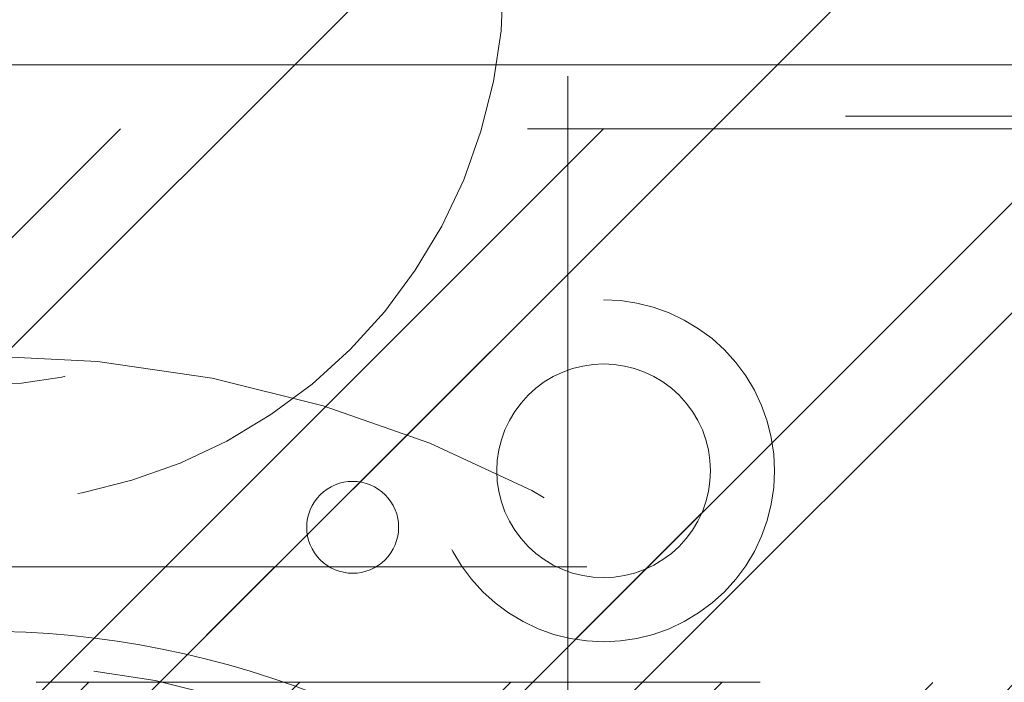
# Model space of a CAD drawing. Header units: inches. Extents: x -468 to -287, y -237 to 5.
# Tile 56 of 60: x -332.43 to -330.62, y -0.2 to 1.02. Entities that reach past the tile are written whole.
import ezdxf

# ---------------------------------------------------------------- set-up
doc = ezdxf.new("R2010")
doc.units = ezdxf.units.IN
doc.header["$LTSCALE"] = 32
doc.header["$MEASUREMENT"] = 0
doc.linetypes.add('Dash Style-1', pattern=[0.083328, 0.041656, -0.041672])
for name, color, linetype, lineweight in [('DashLine', 7, 'Dash Style-1', 13), ('DashLineFill', 7, 'Dash Style-1', 13), ('Drawing', 7, 'Continuous', 18), ('None', 7, 'Continuous', 18), ('SolidLine', 7, 'Continuous', 15), ('Wood____-H', 7, 'Continuous', 13)]:
    doc.layers.add(name, color=color, linetype=linetype, lineweight=lineweight)
doc.layers.add('Electrical', color=1, linetype='Dash Style-1', lineweight=15, true_color=0xff0000)
pattern_1 = [(45, (0, 0), (-1.613, 1.9357), []), (45, (-1.0608, 1.0608), (-0.472346, 0.41676), [])]

# ---------------------------------------------------------------- blocks, each defined once
blk = doc.blocks.new('Group-51')
at = {"layer": 'DashLine', "flags": 128}
blk.add_lwpolyline([(83.9882, -13.2755), (119.9724, -13.2755), (119.9724, -15.6968), (83.9882, -15.6968)], close=True, dxfattribs=at)
blk = doc.blocks.new('Group-52')
at = {"layer": 'Electrical', "linetype": 'Continuous', "lineweight": 5, "true_color": 0xdd0000}
h = blk.add_hatch(dxfattribs=at)
h.set_pattern_fill('ElectricalHatch', color=12, style=0, pattern_type=2)
h.set_pattern_definition([(45, (0, 0), (-0.33333333, -0.7222222), [])])
edge = h.paths.add_edge_path()
edge.add_arc((12.7677, -16.0094), 0.3125, 180, 270)
edge.add_line((12.7677, -16.3219), (119.2244, -16.3219))
edge.add_arc((119.2244, -16.0094), 0.3125, 270, 360)
edge.add_arc((119.2244, -16.0094), 0.3125, 0, 90)
edge.add_line((119.2244, -15.6969), (12.7677, -15.6969))
edge.add_arc((12.7677, -16.0094), 0.3125, 90, 180)
at = {"layer": 'None'}
blk.add_blockref('Group-51', (0, 0), dxfattribs=at)
blk = doc.blocks.new('Group-55')
at = {"layer": 'DashLine', "flags": 128}
blk.add_lwpolyline([(83.9882, -13.2755), (119.9724, -13.2755), (119.9724, -15.6968), (83.9882, -15.6968)], close=True, dxfattribs=at)
blk = doc.blocks.new('Group-56')
at = {"layer": 'None'}
blk.add_blockref('Group-55', (0, 0), dxfattribs=at)
blk = doc.blocks.new('Group-57')
at = {"layer": 'None'}
for name in ['Group-52', 'Group-56']:
    blk.add_blockref(name, (0, 0), dxfattribs=at)
blk = doc.blocks.new('Group-58')
at = {"layer": 'None'}
blk.add_blockref('Group-57', (0, 0), dxfattribs=at)
blk = doc.blocks.new('SL Overhead (2D)')
at = {"layer": 'None'}
blk.add_blockref('Group-58', (0, 0), dxfattribs=at)
at = {"layer": 'Drawing', "color": 0, "flags": 1}
for tag in ['Tag', 'Catalog', 'Option1', 'Option2', 'Option3', 'Option4', 'Option5', 'Option6', 'Option7', 'Option8', 'Option9', 'Option10', 'Option11', 'Option12', 'Custom', 'FinishGroup', 'Discount', 'Item2', 'Item3', 'Item6', 'Item8', 'Item9', 'Item10', 'Item12', 'Item13', 'Item16', 'Item18', 'Item19', 'Item20', 'Item21', 'Item22', 'Item23', 'Item24', 'Item25', 'Item1', 'Item4', 'Item5', 'Item7', 'Item11', 'Item14', 'Item15', 'Item17']:
    blk.add_attdef(tag, (-65.9836, -153.5028), '', height=0.00709, dxfattribs=at)
blk = doc.blocks.new('1BRPFY-Leg_Plate (2D)')
at = {"layer": 'DashLineFill', "linetype": 'Continuous', "lineweight": 13}
h = blk.add_hatch(dxfattribs=at)
h.set_pattern_fill('Steel', color=253, style=0, pattern_type=2)
h.set_pattern_definition(pattern_1)
edge = h.paths.add_edge_path()
edge.add_arc((-1.7047, -1.7047), 0.126, 180, 270)
edge.add_line((-1.7047, -1.8307), (1.7047, -1.8307))
edge.add_arc((1.7047, -1.7047), 0.126, 270, 360)
edge.add_line((1.8307, -1.7047), (1.8307, 1.7047))
edge.add_arc((1.7047, 1.7047), 0.126, 0, 90)
edge.add_line((1.7047, 1.8307), (-1.7047, 1.8307))
edge.add_arc((-1.7047, 1.7047), 0.126, 90, 180)
edge.add_line((-1.8307, 1.7047), (-1.8307, -1.7047))
at = {"layer": 'DashLineFill', "flags": 128}
blk.add_lwpolyline([(-1.8307, -1.7047, 0.414214), (-1.7047, -1.8307), (1.7047, -1.8307, 0.414214), (1.8307, -1.7047), (1.8307, 1.7047, 0.414214), (1.7047, 1.8307), (-1.7047, 1.8307, 0.414214), (-1.8307, 1.7047)], format="xyb", close=True, dxfattribs=at)
blk = doc.blocks.new('1BRPX5-Util_Bkt_Sm-F (2D)')
at = {"layer": 'DashLineFill', "linetype": 'Continuous', "lineweight": 13}
h = blk.add_hatch(dxfattribs=at)
h.set_pattern_fill('Steel', color=253, style=0, pattern_type=2)
h.set_pattern_definition(pattern_1)
edge = h.paths.add_edge_path()
edge.add_line((-4.4685, 4.4134), (-3.1299, 4.4134))
edge.add_line((-3.1299, 4.4134), (-3.1299, -1.8543))
edge.add_line((-3.1299, -1.8543), (-4.4685, -1.8543))
edge.add_line((-4.4685, -1.8543), (-4.4685, -1.9882))
edge.add_line((-4.4685, -1.9882), (-2.4213, -1.9882))
edge.add_line((-2.4213, -1.9882), (-2.4213, -2.3661))
edge.add_arc((-2.3031, -2.3661), 0.1181, 180, 270)
edge.add_line((-2.3031, -2.4843), (2.3031, -2.4843))
edge.add_arc((2.3031, -2.3661), 0.1181, 270, 360)
edge.add_line((2.4213, -2.3661), (2.4213, -1.9882))
edge.add_line((2.4213, -1.9882), (4.4685, -1.9882))
edge.add_line((4.4685, -1.9882), (4.4685, -1.8543))
edge.add_line((4.4685, -1.8543), (3.1299, -1.8543))
edge.add_line((3.1299, -1.8543), (3.1299, 4.4134))
edge.add_line((3.1299, 4.4134), (4.4685, 4.4134))
edge.add_line((4.4685, 4.4134), (4.4685, 4.5472))
edge.add_line((4.4685, 4.5472), (2.4213, 4.5472))
edge.add_line((2.4213, 4.5472), (2.4213, 4.9252))
edge.add_arc((2.3031, 4.9252), 0.1181, 0, 90)
edge.add_line((2.3031, 5.0433), (-2.3031, 5.0433))
edge.add_arc((-2.3031, 4.9252), 0.1181, 90, 180)
edge.add_line((-2.4213, 4.9252), (-2.4213, 4.5472))
edge.add_line((-2.4213, 4.5472), (-4.4685, 4.5472))
edge.add_line((-4.4685, 4.5472), (-4.4685, 4.4134))
blk = doc.blocks.new('Slate-LegBrace (2D)')
at = {"layer": 'DashLineFill', "linetype": 'Continuous', "lineweight": 13}
h = blk.add_hatch(dxfattribs=at)
h.set_pattern_fill('Steel', color=253, style=0, pattern_type=2)
h.set_pattern_definition(pattern_1)
edge = h.paths.add_edge_path()
edge.add_line((-2.1996, 0.1352), (-1.3748, 0.1352))
edge.add_arc((0, 0.0136), 1.3801, 5.0546, 174.9454, ccw=False)
edge.add_line((1.3748, 0.1352), (2.1997, 0.1352))
edge.add_arc((0.0001, 0.0171), 2.2028, 3.0731, 176.9269)
h = blk.add_hatch(dxfattribs=at)
h.set_pattern_fill('Steel', color=253, style=0, pattern_type=2)
h.set_pattern_definition(pattern_1)
h.paths.add_polyline_path([(0.6865, 1.8192), (0.6783, 1.8196), (0.67, 1.8209), (0.662, 1.8229), (0.6542, 1.8257), (0.6467, 1.8293), (0.6395, 1.8335), (0.6329, 1.8385), (0.6267, 1.8441), (0.6212, 1.8502), (0.6162, 1.8569), (0.6119, 1.864), (0.6084, 1.8716), (0.6056, 1.8794), (0.6036, 1.8874), (0.6024, 1.8957), (0.602, 1.904), (0.6024, 1.9123), (0.6036, 1.9205), (0.6057, 1.9285), (0.6085, 1.9363), (0.612, 1.9438), (0.6163, 1.951), (0.6213, 1.9576), (0.6268, 1.9638), (0.633, 1.9694), (0.6397, 1.9743), (0.6468, 1.9786), (0.6543, 1.9821), (0.6622, 1.9849), (0.6702, 1.9869), (0.6784, 1.9881), (0.6867, 1.9885), (0.695, 1.9881), (0.7032, 1.9869), (0.7113, 1.9848), (0.7191, 1.982), (0.7266, 1.9785), (0.7337, 1.9742), (0.7404, 1.9692), (0.7466, 1.9637), (0.7521, 1.9575), (0.7571, 1.9508), (0.7613, 1.9437), (0.7649, 1.9362), (0.7677, 1.9284), (0.7697, 1.9203), (0.7709, 1.9121), (0.7713, 1.9038), (0.7709, 1.8955), (0.7696, 1.8873), (0.7676, 1.8792), (0.7648, 1.8714), (0.7612, 1.8639), (0.757, 1.8568), (0.752, 1.8501), (0.7464, 1.844), (0.7403, 1.8384), (0.7336, 1.8334), (0.7265, 1.8292), (0.7189, 1.8256), (0.7111, 1.8228), (0.7031, 1.8208), (0.6948, 1.8196)])
at = {"layer": 'DashLineFill', "flags": 128}
blk.add_lwpolyline([(-2.1996, 0.1352), (-1.3748, 0.1352, -0.915455), (1.3748, 0.1352), (2.1997, 0.1352, 0.947752)], format="xyb", close=True, dxfattribs=at)
blk.add_lwpolyline([(0.6865, 1.8192), (0.6783, 1.8196), (0.67, 1.8209), (0.662, 1.8229), (0.6542, 1.8257), (0.6467, 1.8293), (0.6395, 1.8335), (0.6329, 1.8385), (0.6267, 1.8441), (0.6212, 1.8502), (0.6162, 1.8569), (0.6119, 1.864), (0.6084, 1.8716), (0.6056, 1.8794), (0.6036, 1.8874), (0.6024, 1.8957), (0.602, 1.904), (0.6024, 1.9123), (0.6036, 1.9205), (0.6057, 1.9285), (0.6085, 1.9363), (0.612, 1.9438), (0.6163, 1.951), (0.6213, 1.9576), (0.6268, 1.9638), (0.633, 1.9694), (0.6397, 1.9743), (0.6468, 1.9786), (0.6543, 1.9821), (0.6622, 1.9849), (0.6702, 1.9869), (0.6784, 1.9881), (0.6867, 1.9885), (0.695, 1.9881), (0.7032, 1.9869), (0.7113, 1.9848), (0.7191, 1.982), (0.7266, 1.9785), (0.7337, 1.9742), (0.7404, 1.9692), (0.7466, 1.9637), (0.7521, 1.9575), (0.7571, 1.9508), (0.7613, 1.9437), (0.7649, 1.9362), (0.7677, 1.9284), (0.7697, 1.9203), (0.7709, 1.9121), (0.7713, 1.9038), (0.7709, 1.8955), (0.7696, 1.8873), (0.7676, 1.8792), (0.7648, 1.8714), (0.7612, 1.8639), (0.757, 1.8568), (0.752, 1.8501), (0.7464, 1.844), (0.7403, 1.8384), (0.7336, 1.8334), (0.7265, 1.8292), (0.7189, 1.8256), (0.7111, 1.8228), (0.7031, 1.8208), (0.6948, 1.8196)], close=True, dxfattribs=at)
blk = doc.blocks.new('TLLegSleeve (2D)')
at = {"layer": 'DashLineFill', "linetype": 'Continuous', "lineweight": 13}
h = blk.add_hatch(dxfattribs=at)
h.set_pattern_fill('Steel', color=253, style=0, pattern_type=2)
h.set_pattern_definition(pattern_1)
edge = h.paths.add_edge_path()
edge.add_line((1.0827, 1.4023), (1.0827, 2.9134))
edge.add_arc((0, 2.9134), 1.0827, 0, 180)
edge.add_line((-1.0827, 2.9134), (-1.0827, 1.4023))
edge.add_arc((0, 0), 1.7717, 127.6699, 412.3301)
edge.add_line((1.0827, 1.4023), (1.0827, 1.4023))
edge = h.paths.add_edge_path()
edge.add_arc((0, 2.9134), 0.748, 180, 360)
edge.add_arc((0, 2.9134), 0.748, 0, 180)
edge.add_line((-0.748, 2.9134), (-0.748, 2.9134))
edge = h.paths.add_edge_path()
edge.add_arc((0, 0), 1.437, 180, 360)
edge.add_arc((0, 0), 1.437, 0, 180)
edge.add_line((-1.437, 0), (-1.437, 0))
at = {"layer": 'DashLine', "color": 8, "flags": 128}
for points in [[(0.9646, 2.9134), (0.9599, 2.8188), (0.946, 2.7252), (0.923, 2.6334), (0.8911, 2.5443), (0.8507, 2.4587), (0.802, 2.3775), (0.7456, 2.3015), (0.6821, 2.2313), (0.6119, 2.1678), (0.5359, 2.1114), (0.4547, 2.0627), (0.3691, 2.0222), (0.28, 1.9904), (0.1882, 1.9674), (0.0945, 1.9535), (0, 1.9488), (-0.0945, 1.9535), (-0.1882, 1.9674), (-0.28, 1.9904), (-0.3691, 2.0222), (-0.4547, 2.0627), (-0.5359, 2.1114), (-0.6119, 2.1678), (-0.6821, 2.2313), (-0.7456, 2.3015), (-0.802, 2.3775), (-0.8507, 2.4587), (-0.8911, 2.5443), (-0.923, 2.6334), (-0.946, 2.7252), (-0.9599, 2.8188), (-0.9646, 2.9134), (-0.9599, 3.0079), (-0.946, 3.1016), (-0.923, 3.1934), (-0.8911, 3.2825), (-0.8507, 3.3681), (-0.802, 3.4493), (-0.7456, 3.5253), (-0.6821, 3.5954), (-0.6119, 3.659), (-0.5359, 3.7154), (-0.4547, 3.7641), (-0.3691, 3.8045), (-0.28, 3.8364), (-0.1882, 3.8594), (-0.0945, 3.8733), (0, 3.878), (0.0945, 3.8733), (0.1882, 3.8594), (0.28, 3.8364), (0.3691, 3.8045), (0.4547, 3.7641), (0.5359, 3.7154), (0.6119, 3.659), (0.6821, 3.5954), (0.7456, 3.5253), (0.802, 3.4493), (0.8507, 3.3681), (0.8911, 3.2825), (0.923, 3.1934), (0.946, 3.1016), (0.9599, 3.0079)], [(1.6535, 0), (1.6456, -0.1621), (1.6218, -0.3226), (1.5823, -0.48), (1.5277, -0.6328), (1.4583, -0.7795), (1.3749, -0.9187), (1.2782, -1.049), (1.1692, -1.1692), (1.049, -1.2782), (0.9187, -1.3749), (0.7795, -1.4583), (0.6328, -1.5277), (0.48, -1.5823), (0.3226, -1.6218), (0.1621, -1.6456), (0, -1.6535), (-0.1621, -1.6456), (-0.3226, -1.6218), (-0.48, -1.5823), (-0.6328, -1.5277), (-0.7795, -1.4583), (-0.9187, -1.3749), (-1.049, -1.2782), (-1.1692, -1.1692), (-1.2782, -1.049), (-1.3749, -0.9187), (-1.4583, -0.7795), (-1.5277, -0.6328), (-1.5823, -0.48), (-1.6218, -0.3226), (-1.6456, -0.1621), (-1.6535, 0), (-1.6456, 0.1621), (-1.6218, 0.3226), (-1.5823, 0.48), (-1.5277, 0.6328), (-1.4583, 0.7795), (-1.3749, 0.9187), (-1.2782, 1.049), (-1.1692, 1.1692), (-1.049, 1.2782), (-0.9187, 1.3749), (-0.7795, 1.4583), (-0.6328, 1.5277), (-0.48, 1.5823), (-0.3226, 1.6218), (-0.1621, 1.6456), (0, 1.6535), (0.1621, 1.6456), (0.3226, 1.6218), (0.48, 1.5823), (0.6328, 1.5277), (0.7795, 1.4583), (0.9187, 1.3749), (1.049, 1.2782), (1.1692, 1.1692), (1.2782, 1.049), (1.3749, 0.9187), (1.4583, 0.7795), (1.5277, 0.6328), (1.5823, 0.48), (1.6218, 0.3226), (1.6456, 0.1621)]]:
    blk.add_lwpolyline(points, close=True, dxfattribs=at)
at = {"layer": 'DashLineFill', "flags": 128}
for points in [[(1.0827, 1.4023), (1.0827, 2.9134, 1), (-1.0827, 2.9134), (-1.0827, 1.4023, 2.931619), (1.0827, 1.4023)], [(-0.748, 2.9134, 1), (0.748, 2.9134, 1), (-0.748, 2.9134)]]:
    blk.add_lwpolyline(points, format="xyb", close=True, dxfattribs=at)
blk = doc.blocks.new('Group-66')
at = {"layer": 'SolidLine', "flags": 128}
blk.add_lwpolyline([(61.2402, -5.315, -0.414214), (62.9528, -3.6024, -0.414214), (64.6654, -5.315, -0.414214), (62.9528, -7.0276, -0.414214)], format="xyb", close=True, dxfattribs=at)
at = {"layer": 'Wood____-H', "color": 7}
for name in ['1BRPX5-Util_Bkt_Sm-F (2D)', 'TLLegSleeve (2D)', 'Slate-LegBrace (2D)', '1BRPFY-Leg_Plate (2D)']:
    blk.add_blockref(name, (62.9528, -5.315), dxfattribs=at)
blk = doc.blocks.new('Group-67')
at = {"layer": 'None'}
blk.add_blockref('Group-66', (0, 0), dxfattribs=at)
blk = doc.blocks.new('SL Utility Cabinet (2D)')
at = {"layer": 'None'}
blk.add_blockref('Group-67', (0, 0), dxfattribs=at)
at = {"layer": 'Drawing', "color": 0, "flags": 1}
for tag in ['Catalog', 'FinishGroup', 'Tag', 'Option1', 'Option2', 'Option3', 'Option4', 'Option5', 'Option6', 'Option7', 'Option8', 'Option9', 'Option10', 'Option11', 'Option12', 'Custom', 'Discount', 'Item2', 'Item3', 'Item6', 'Item8', 'Item9', 'Item10', 'Item12', 'Item13', 'Item16', 'Item18', 'Item19', 'Item20', 'Item21', 'Item22', 'Item23', 'Item24', 'Item25', 'Item1', 'Item4', 'Item5', 'Item7', 'Item11', 'Item14', 'Item15', 'Item17']:
    blk.add_attdef(tag, (-36.0013, 2.0778), '', height=0.00709, dxfattribs=at)
blk = doc.blocks.new('Group-77')
at = {"layer": 'DashLine', "flags": 128}
blk.add_lwpolyline([(0, -2.5591), (69.7638, -2.5591), (69.7638, -24.0157), (0, -24.0157)], close=True, dxfattribs=at)
at = {"layer": 'SolidLine', "flags": 128}
blk.add_lwpolyline([(0, -2.5591), (69.7638, -2.5591), (69.7638, -24.0157), (0, -24.0157)], close=True, dxfattribs=at)
blk = doc.blocks.new('1BRPT9-Bracket (2D)')
at = {"layer": 'DashLineFill', "linetype": 'Continuous', "lineweight": 13}
h = blk.add_hatch(dxfattribs=at)
h.set_pattern_fill('Steel', color=253, style=0, pattern_type=2)
h.set_pattern_definition(pattern_1)
edge = h.paths.add_edge_path()
edge.add_arc((1.6779, -8.4882), 0.252, 270, 360)
edge.add_line((1.9299, -8.4882), (1.9299, -7.4803))
edge.add_line((1.9299, -7.4803), (2.3236, -7.4803))
edge.add_line((2.3236, -7.4803), (2.3236, 7.4611))
edge.add_line((2.3236, 7.4611), (1.9299, 7.4803))
edge.add_line((1.9299, 7.4803), (1.9299, 8.4882))
edge.add_arc((1.6779, 8.4882), 0.252, 360, 450)
edge.add_line((1.6779, 8.7402), (-2.3221, 8.7402))
edge.add_line((-2.3221, 8.7402), (-2.3221, -8.7402))
edge.add_line((-2.3221, -8.7402), (1.6779, -8.7402))
h = blk.add_hatch(dxfattribs=at)
h.set_pattern_fill('Steel', color=253, style=0, pattern_type=2)
h.set_pattern_definition(pattern_1)
h.paths.add_polyline_path([(-1.1488, -8.4252), (-1.1797, -8.4237), (-1.2103, -8.4191), (-1.2403, -8.4116), (-1.2694, -8.4012), (-1.2973, -8.388), (-1.3238, -8.3721), (-1.3486, -8.3537), (-1.3716, -8.3329), (-1.3923, -8.31), (-1.4107, -8.2852), (-1.4266, -8.2587), (-1.4398, -8.2308), (-1.4502, -8.2017), (-1.4577, -8.1717), (-1.4623, -8.1411), (-1.4638, -8.1102), (-1.4623, -8.0794), (-1.4577, -8.0488), (-1.4502, -8.0188), (-1.4398, -7.9897), (-1.4266, -7.9618), (-1.4107, -7.9353), (-1.3923, -7.9104), (-1.3716, -7.8875), (-1.3486, -7.8668), (-1.3238, -7.8484), (-1.2973, -7.8325), (-1.2694, -7.8193), (-1.2403, -7.8088), (-1.2103, -7.8013), (-1.1797, -7.7968), (-1.1488, -7.7953), (-1.118, -7.7968), (-1.0874, -7.8013), (-1.0574, -7.8088), (-1.0283, -7.8193), (-1.0004, -7.8325), (-0.9739, -7.8484), (-0.949, -7.8668), (-0.9261, -7.8875), (-0.9054, -7.9104), (-0.887, -7.9353), (-0.8711, -7.9618), (-0.8579, -7.9897), (-0.8474, -8.0188), (-0.8399, -8.0488), (-0.8354, -8.0794), (-0.8339, -8.1102), (-0.8354, -8.1411), (-0.8399, -8.1717), (-0.8474, -8.2017), (-0.8579, -8.2308), (-0.8711, -8.2587), (-0.887, -8.2852), (-0.9054, -8.31), (-0.9261, -8.3329), (-0.949, -8.3537), (-0.9739, -8.3721), (-1.0004, -8.388), (-1.0283, -8.4012), (-1.0574, -8.4116), (-1.0874, -8.4191), (-1.118, -8.4237)])
h = blk.add_hatch(dxfattribs=at)
h.set_pattern_fill('Steel', color=253, style=0, pattern_type=2)
h.set_pattern_definition(pattern_1)
h.paths.add_polyline_path([(-1.1488, -8.3071), (-1.1681, -8.3061), (-1.1872, -8.3033), (-1.206, -8.2986), (-1.2242, -8.2921), (-1.2416, -8.2838), (-1.2582, -8.2739), (-1.2737, -8.2624), (-1.288, -8.2494), (-1.301, -8.2351), (-1.3125, -8.2196), (-1.3224, -8.203), (-1.3307, -8.1856), (-1.3372, -8.1674), (-1.3419, -8.1486), (-1.3447, -8.1295), (-1.3457, -8.1102), (-1.3447, -8.0909), (-1.3419, -8.0718), (-1.3372, -8.0531), (-1.3307, -8.0349), (-1.3224, -8.0174), (-1.3125, -8.0009), (-1.301, -7.9854), (-1.288, -7.971), (-1.2737, -7.9581), (-1.2582, -7.9466), (-1.2416, -7.9366), (-1.2242, -7.9284), (-1.206, -7.9219), (-1.1872, -7.9172), (-1.1681, -7.9143), (-1.1488, -7.9134), (-1.1295, -7.9143), (-1.1104, -7.9172), (-1.0917, -7.9219), (-1.0735, -7.9284), (-1.056, -7.9366), (-1.0395, -7.9466), (-1.024, -7.9581), (-1.0096, -7.971), (-0.9967, -7.9854), (-0.9852, -8.0009), (-0.9752, -8.0174), (-0.967, -8.0349), (-0.9605, -8.0531), (-0.9558, -8.0718), (-0.9529, -8.0909), (-0.952, -8.1102), (-0.9529, -8.1295), (-0.9558, -8.1486), (-0.9605, -8.1674), (-0.967, -8.1856), (-0.9752, -8.203), (-0.9852, -8.2196), (-0.9967, -8.2351), (-1.0096, -8.2494), (-1.024, -8.2624), (-1.0395, -8.2739), (-1.056, -8.2838), (-1.0735, -8.2921), (-1.0917, -8.2986), (-1.1104, -8.3033), (-1.1295, -8.3061)])
at = {"layer": 'DashLineFill', "flags": 128}
blk.add_lwpolyline([(1.6779, -8.7402, 0.414214), (1.9299, -8.4882), (1.9299, -7.4803), (2.3236, -7.4803), (2.3236, 7.4611), (1.9299, 7.4803), (1.9299, 8.4882, 0.414214), (1.6779, 8.7402), (-2.3221, 8.7402), (-2.3221, -8.7402)], format="xyb", close=True, dxfattribs=at)
for points in [[(-1.1488, -8.4252), (-1.1797, -8.4237), (-1.2103, -8.4191), (-1.2403, -8.4116), (-1.2694, -8.4012), (-1.2973, -8.388), (-1.3238, -8.3721), (-1.3486, -8.3537), (-1.3716, -8.3329), (-1.3923, -8.31), (-1.4107, -8.2852), (-1.4266, -8.2587), (-1.4398, -8.2308), (-1.4502, -8.2017), (-1.4577, -8.1717), (-1.4623, -8.1411), (-1.4638, -8.1102), (-1.4623, -8.0794), (-1.4577, -8.0488), (-1.4502, -8.0188), (-1.4398, -7.9897), (-1.4266, -7.9618), (-1.4107, -7.9353), (-1.3923, -7.9104), (-1.3716, -7.8875), (-1.3486, -7.8668), (-1.3238, -7.8484), (-1.2973, -7.8325), (-1.2694, -7.8193), (-1.2403, -7.8088), (-1.2103, -7.8013), (-1.1797, -7.7968), (-1.1488, -7.7953), (-1.118, -7.7968), (-1.0874, -7.8013), (-1.0574, -7.8088), (-1.0283, -7.8193), (-1.0004, -7.8325), (-0.9739, -7.8484), (-0.949, -7.8668), (-0.9261, -7.8875), (-0.9054, -7.9104), (-0.887, -7.9353), (-0.8711, -7.9618), (-0.8579, -7.9897), (-0.8474, -8.0188), (-0.8399, -8.0488), (-0.8354, -8.0794), (-0.8339, -8.1102), (-0.8354, -8.1411), (-0.8399, -8.1717), (-0.8474, -8.2017), (-0.8579, -8.2308), (-0.8711, -8.2587), (-0.887, -8.2852), (-0.9054, -8.31), (-0.9261, -8.3329), (-0.949, -8.3537), (-0.9739, -8.3721), (-1.0004, -8.388), (-1.0283, -8.4012), (-1.0574, -8.4116), (-1.0874, -8.4191), (-1.118, -8.4237)], [(-1.1488, -8.3071), (-1.1681, -8.3061), (-1.1872, -8.3033), (-1.206, -8.2986), (-1.2242, -8.2921), (-1.2416, -8.2838), (-1.2582, -8.2739), (-1.2737, -8.2624), (-1.288, -8.2494), (-1.301, -8.2351), (-1.3125, -8.2196), (-1.3224, -8.203), (-1.3307, -8.1856), (-1.3372, -8.1674), (-1.3419, -8.1486), (-1.3447, -8.1295), (-1.3457, -8.1102), (-1.3447, -8.0909), (-1.3419, -8.0718), (-1.3372, -8.0531), (-1.3307, -8.0349), (-1.3224, -8.0174), (-1.3125, -8.0009), (-1.301, -7.9854), (-1.288, -7.971), (-1.2737, -7.9581), (-1.2582, -7.9466), (-1.2416, -7.9366), (-1.2242, -7.9284), (-1.206, -7.9219), (-1.1872, -7.9172), (-1.1681, -7.9143), (-1.1488, -7.9134), (-1.1295, -7.9143), (-1.1104, -7.9172), (-1.0917, -7.9219), (-1.0735, -7.9284), (-1.056, -7.9366), (-1.0395, -7.9466), (-1.024, -7.9581), (-1.0096, -7.971), (-0.9967, -7.9854), (-0.9852, -8.0009), (-0.9752, -8.0174), (-0.967, -8.0349), (-0.9605, -8.0531), (-0.9558, -8.0718), (-0.9529, -8.0909), (-0.952, -8.1102), (-0.9529, -8.1295), (-0.9558, -8.1486), (-0.9605, -8.1674), (-0.967, -8.1856), (-0.9752, -8.203), (-0.9852, -8.2196), (-0.9967, -8.2351), (-1.0096, -8.2494), (-1.024, -8.2624), (-1.0395, -8.2739), (-1.056, -8.2838), (-1.0735, -8.2921), (-1.0917, -8.2986), (-1.1104, -8.3033), (-1.1295, -8.3061)]]:
    blk.add_lwpolyline(points, close=True, dxfattribs=at)
blk = doc.blocks.new('1BRPT8_Cover (2D)')
at = {"layer": 'DashLineFill', "linetype": 'Continuous', "lineweight": 13}
h = blk.add_hatch(dxfattribs=at)
h.set_pattern_fill('Steel', color=253, style=0, pattern_type=2)
h.set_pattern_definition(pattern_1)
h.paths.add_polyline_path([(-1.5945, -8.7638), (-2.3228, -8.7638), (-2.3228, -8.7511), (-2.8261, -8.7423), (-2.8664, -8.7028), (-2.8664, -6.673), (-2.8472, -6.6533), (-2.3228, -6.6441), (-2.3228, -6.5842), (-2.8472, -6.5751), (-2.8664, -6.5554), (-2.8664, -4.4682), (-2.8472, -4.4486), (-2.3228, -4.4394), (-2.3228, -4.3795), (-2.8472, -4.3703), (-2.8664, -4.3507), (-2.8664, -2.2635), (-2.8472, -2.2438), (-2.3228, -2.2347), (-2.3228, -2.1748), (-2.8472, -2.1656), (-2.8664, -2.1459), (-2.8664, -0.0588), (-2.8472, -0.0391), (-2.3228, -0.03), (-2.3228, 0.03), (-2.8472, 0.0391), (-2.8664, 0.0588), (-2.8664, 2.1459), (-2.8472, 2.1656), (-2.3228, 2.1748), (-2.3228, 2.2347), (-2.8472, 2.2438), (-2.8664, 2.2635), (-2.8664, 4.3507), (-2.8472, 4.3703), (-2.3228, 4.3795), (-2.3228, 4.4394), (-2.8472, 4.4486), (-2.8664, 4.4682), (-2.8655, 6.5554), (-2.8472, 6.5751), (-2.3228, 6.5842), (-2.3228, 6.6441), (-2.8472, 6.6533), (-2.8664, 6.673), (-2.8664, 8.7028), (-2.8261, 8.7423), (-1.5945, 8.7638), (-1.5945, 8.8583), (-2.9724, 8.8583), (-2.9724, -8.8583), (-1.5945, -8.8583)])
at = {"layer": 'DashLineFill', "flags": 128}
blk.add_lwpolyline([(-1.5945, -8.7638), (-2.3228, -8.7638), (-2.3228, -8.7511), (-2.8261, -8.7423), (-2.8664, -8.7028), (-2.8664, -6.673), (-2.8472, -6.6533), (-2.3228, -6.6441), (-2.3228, -6.5842), (-2.8472, -6.5751), (-2.8664, -6.5554), (-2.8664, -4.4682), (-2.8472, -4.4486), (-2.3228, -4.4394), (-2.3228, -4.3795), (-2.8472, -4.3703), (-2.8664, -4.3507), (-2.8664, -2.2635), (-2.8472, -2.2438), (-2.3228, -2.2347), (-2.3228, -2.1748), (-2.8472, -2.1656), (-2.8664, -2.1459), (-2.8664, -0.0588), (-2.8472, -0.0391), (-2.3228, -0.03), (-2.3228, 0.03), (-2.8472, 0.0391), (-2.8664, 0.0588), (-2.8664, 2.1459), (-2.8472, 2.1656), (-2.3228, 2.1748), (-2.3228, 2.2347), (-2.8472, 2.2438), (-2.8664, 2.2635), (-2.8664, 4.3507), (-2.8472, 4.3703), (-2.3228, 4.3795), (-2.3228, 4.4394), (-2.8472, 4.4486), (-2.8664, 4.4682), (-2.8655, 6.5554), (-2.8472, 6.5751), (-2.3228, 6.5842), (-2.3228, 6.6441), (-2.8472, 6.6533), (-2.8664, 6.673), (-2.8664, 8.7028), (-2.8261, 8.7423), (-1.5945, 8.7638), (-1.5945, 8.8583), (-2.9724, 8.8583), (-2.9724, -8.8583), (-1.5945, -8.8583)], close=True, dxfattribs=at)
blk = doc.blocks.new('Group-104')
at = {"layer": 'None', "color": 7, "rotation": 180}
for name in ['1BRPT8_Cover (2D)', '1BRPT9-Bracket (2D)']:
    blk.add_blockref(name, (61.878, -11.4173), dxfattribs=at)
at = {"layer": 'None', "color": 7}
blk.add_blockref('1BRPFY-Leg_Plate (2D)', (61.878, -5.315), dxfattribs=at)
blk = doc.blocks.new('Group-106')
at = {"layer": 'None'}
blk.add_blockref('Group-77', (0, 0), dxfattribs=at)
blk.add_blockref('Group-104', (0, 0), dxfattribs=at)
blk = doc.blocks.new('SL Credenza Desk Top (2D)')
at = {"layer": 'None'}
blk.add_blockref('Group-106', (0, 0), dxfattribs=at)
at = {"layer": 'Drawing', "color": 0, "flags": 1}
for tag in ['Tag', 'Catalog', 'Option1', 'Option2', 'Option3', 'Option4', 'Option5', 'Option6', 'Option7', 'Option8', 'Option9', 'Option10', 'Option11', 'Option12', 'Custom', 'FinishGroup', 'Discount', 'Item2', 'Item3', 'Item6', 'Item8', 'Item9', 'Item10', 'Item12', 'Item13', 'Item16', 'Item18', 'Item19', 'Item20', 'Item21', 'Item22', 'Item23', 'Item24', 'Item25', 'Item1', 'Item4', 'Item5', 'Item7', 'Item11', 'Item14', 'Item15', 'Item17']:
    blk.add_attdef(tag, (-34.9265, -6.0226), '', height=0.00709, dxfattribs=at)

msp = doc.modelspace()

# ---------------------------------------------------------------- block references
at = {"layer": 'Drawing'}
for name, p in [('SL Overhead (2D)', (-425.4528, 15.5)), ('SL Utility Cabinet (2D)', (-395.4606, 3.5))]:
    msp.add_blockref(name, p, dxfattribs=at)

# ---------------------------------------------------------------- next in the draw order: block references
msp.add_blockref('SL Credenza Desk Top (2D)', (-394.3858, 3.5), dxfattribs=at)

doc.saveas('drawing.dxf')
